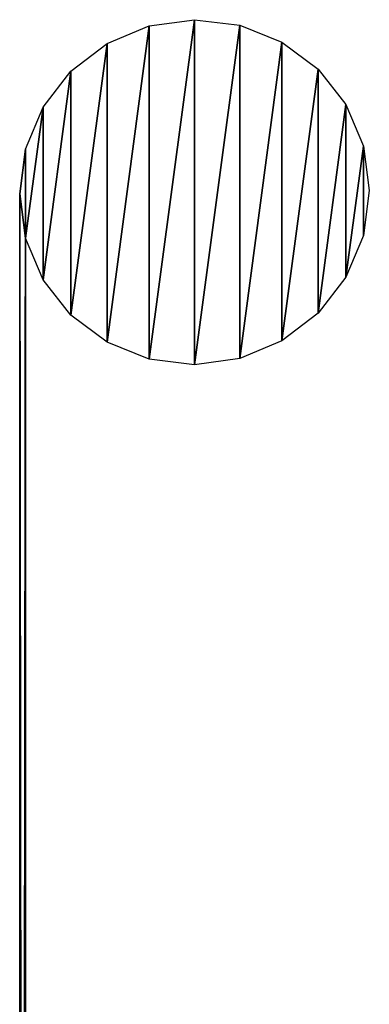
# Model space of a CAD drawing. Extents: x 61 to 680, y 107 to 1063.
# Tile 133 of 186: x 256 to 272, y 598 to 643. Entities that reach past the tile are written whole.
import ezdxf

# ---------------------------------------------------------------- set-up
doc = ezdxf.new("R2010")
doc.units = 0
doc.layers.get('0').update_dxf_attribs({"color": 13, "linetype": 'CONTINUOUS'})

# ---------------------------------------------------------------- blocks, each defined once
blk = doc.blocks.new('GROUP_3')
for p, q in [((126.3503434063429, 100), (126.3503434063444, 1550.000000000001)), ((126.3503434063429, -1.409983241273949e-15), (126.3503434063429, 100)), ((126.3503434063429, -1.409983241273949e-15), (124.2936407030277, 0, 0.2716376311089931)), ((128.4118373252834, 0, 0.2716376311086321), (126.3503434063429, -1.409983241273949e-15))]:
    blk.add_line(p, q)
mesh = blk.add_polyface()
corners = [(126.3503434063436, 1553.128464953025), (124.2936407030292, 1550.000000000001, 0.2716376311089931), (124.2936407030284, 1553.076771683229, 0.2716376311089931), (126.3503434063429, 100), (126.3503434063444, 1550.000000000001), (124.2936407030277, 0, 0.2716376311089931), (124.2936407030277, 100, 0.2716376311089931), (126.3503434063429, -1.409983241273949e-15)]
mesh.append_faces([[corners[k] for k in face] for face in [(0, 1, 2), (3, 0, 4), (1, 5, 6)]], dxfattribs={"vtx0": -1})
mesh.append_faces([[corners[k] for k in face] for face in [(5, 1, 7), (7, 1, 3)]], dxfattribs={"vtx0": -1, "vtx1": -1})
mesh.append_faces([[corners[k] for k in face] for face in [(1, 0, 3)]], dxfattribs={"vtx0": -1, "vtx1": -1, "vtx2": -1})
mesh = blk.add_polyface()
corners = [(128.4118373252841, 1553.180278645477, 0.2716376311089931), (126.3503434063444, 1550.000000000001), (126.3503434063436, 1553.128464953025), (128.4118373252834, 100, 0.2716376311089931), (128.4118373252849, 1550.000000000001, 0.2716376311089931), (126.3503434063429, -1.409983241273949e-15), (126.3503434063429, 100), (128.4118373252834, 0, 0.2716376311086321)]
mesh.append_faces([[corners[k] for k in face] for face in [(0, 1, 2), (3, 0, 4), (1, 5, 6)]], dxfattribs={"vtx0": -1})
mesh.append_faces([[corners[k] for k in face] for face in [(5, 1, 7), (7, 1, 3)]], dxfattribs={"vtx0": -1, "vtx1": -1})
mesh.append_faces([[corners[k] for k in face] for face in [(1, 0, 3)]], dxfattribs={"vtx0": -1, "vtx1": -1, "vtx2": -1})
mesh = blk.add_polyface()
corners = [(128.4118373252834, 0, 0.2716376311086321), (124.2936407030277, 0, 0.2716376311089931), (126.3503434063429, -1.409983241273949e-15), (130.3376350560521, 0, 1.068038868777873), (122.3818901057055, -7.049916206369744e-16, 1.068038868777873), (131.9964966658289, 0, 2.334930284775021), (120.7453742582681, 1.409983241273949e-15, 2.334930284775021), (133.2753734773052, 0, 3.98597532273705), (119.4956190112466, 0, 3.985975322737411), (134.0871121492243, -1.409983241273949e-15, 5.908657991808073), (118.7177931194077, 0, 5.908657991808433), (134.3763940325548, 4.229949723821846e-15, 7.971950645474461), (118.4649041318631, 1.409983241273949e-15, 7.971950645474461), (134.1235050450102, 1.409983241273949e-15, 10.03524329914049), (118.7541860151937, -1.409983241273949e-15, 10.03524329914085), (133.3456791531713, 7.049916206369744e-16, 11.95792596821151), (119.5659246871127, -1.409983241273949e-15, 11.95792596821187), (132.0959239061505, 1.409983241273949e-15, 13.6089710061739), (120.844801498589, 2.114974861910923e-15, 13.60897100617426), (130.4594080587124, -1.409983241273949e-15, 14.87586242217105), (122.5036631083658, 2.114974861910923e-15, 14.87586242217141), (128.5476574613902, 1.409983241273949e-15, 15.67226365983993), (124.4294608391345, 1.409983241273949e-15, 15.67226365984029), (126.490954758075, -7.049916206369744e-16, 15.94390129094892)]
mesh.append_faces([[corners[k] for k in face] for face in [(0, 1, 2), (22, 21, 23)]], dxfattribs={"vtx0": -1})
mesh.append_faces([[corners[k] for k in face] for face in [(1, 3, 4), (4, 5, 6), (6, 7, 8), (8, 9, 10), (10, 11, 12), (12, 13, 14), (14, 15, 16), (16, 17, 18), (18, 19, 20), (20, 21, 22)]], dxfattribs={"vtx0": -1, "vtx1": -1})
mesh.append_faces([[corners[k] for k in face] for face in [(1, 0, 3), (4, 3, 5), (6, 5, 7), (8, 7, 9), (10, 9, 11), (12, 11, 13), (14, 13, 15), (16, 15, 17), (18, 17, 19), (20, 19, 21)]], dxfattribs={"vtx0": -1, "vtx2": -1})
blk = doc.blocks.new('GROUP_9')
at = {"extrusion": (1, 2.775557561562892e-16, -4.440892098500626e-16), "rotation": 8.40000000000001}
blk.add_blockref('GROUP_3', (402.3463406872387, -16.48284786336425, 183.4342004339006), dxfattribs=at)

msp = doc.modelspace()

# ---------------------------------------------------------------- block references
msp.add_blockref('GROUP_9', (72.90907112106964, 107.2460814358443, -0.5001424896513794))

doc.saveas('drawing.dxf')
